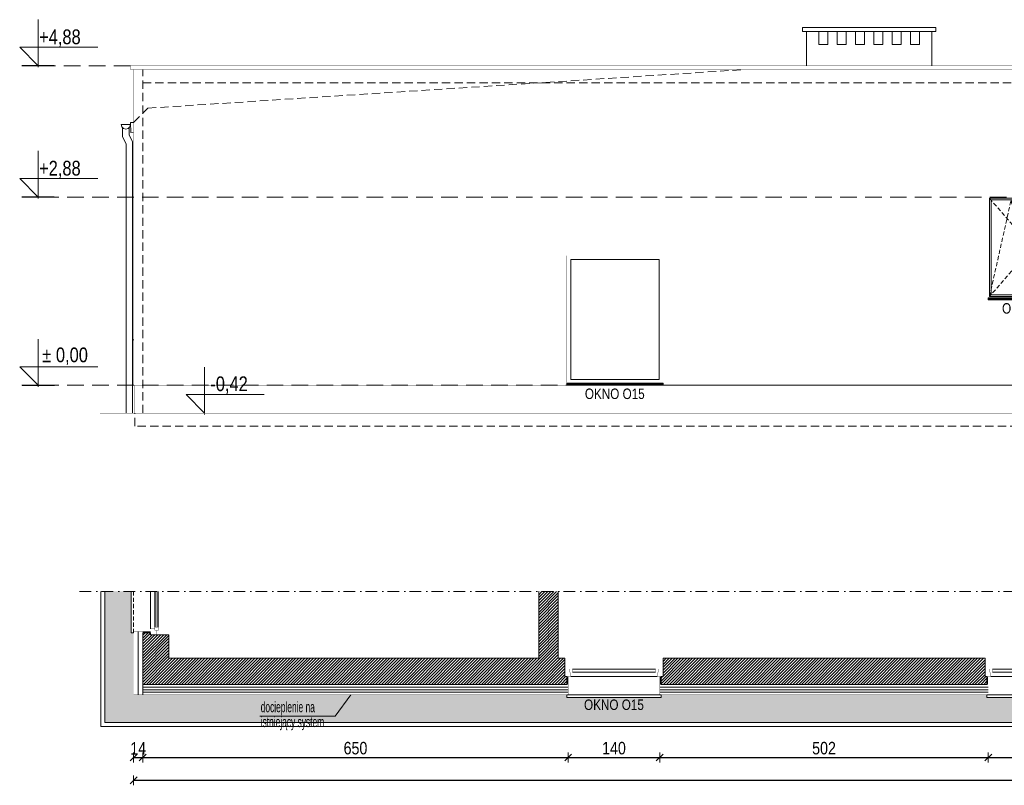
# Model space of a CAD drawing. Header units: millimetres. Extents: x 18880 to 99371, y -5529 to 27899.
# Tile 72 of 158: x 34044 to 35548, y 8270 to 9439. Entities that reach past the tile are written whole.
import ezdxf

# ---------------------------------------------------------------- set-up
doc = ezdxf.new("R2010")
doc.units = ezdxf.units.MM
doc.set_wipeout_variables(frame=1)
doc.linetypes.add('DASHED', pattern=[19.05, 12.7, -6.35])
doc.linetypes.add('Kropki i Kreski', pattern=[335.138881, 176.388884, -88.194442, 0, -70.555556])
for name, color, linetype, lineweight in [('AA_HATCH', 252, 'Continuous', 0), ('AA_IZOLACJA', 251, 'Continuous', 0), ('AA_OPIS', 2, 'Continuous', 0), ('AA_WIDOK', 254, 'Continuous', 0), ('AA_WYMIAROWANIE_WEW', 253, 'Continuous', 0), ('AP wymiary', 40, 'Continuous', 0), ('K_SCIANY', 90, 'Continuous', 20)]:
    doc.layers.add(name, color=color, linetype=linetype, lineweight=lineweight)
doc.layers.add('Okna ArchiCADa', color=7, linetype='Continuous')
doc.styles.add('1', font='ARIALN.TTF')
doc.styles.add('ARIAL', font='arial.ttf')
doc.styles.add('DIM07', font='romans.shx', dxfattribs={"width": 0.7})
doc.styles.add('Dimensions', font='arial.ttf', dxfattribs={"width": 0.8})
doc.linetypes.add('STYROPIAN', pattern='A,0.000141,[1,styropian.shx,S=1,R=0,X=0,Y=0],-14.102004', length=14.102145)
doc.linetypes.add('ZIGZAG', pattern='A,0.00254,-5.08,[131,ltypeshp.shx,S=5.08,R=0,X=-5.08,Y=0],-10.16,[131,ltypeshp.shx,S=5.08,R=180,X=5.08,Y=0],-5.08', length=20.32254)
doc.dimstyles.new('1_50', dxfattribs={"dimscale": 10, "dimtxt": 1.9, "dimasz": 0.005, "dimexe": 0, "dimexo": 0, "dimgap": 0.45, "dimtad": 1, "dimdec": 4, "dimrnd": 0.5, "dimdsep": 46, "dimtxsty": '1', "dimblk1": 'DIM01', "dimblk2": 'DIM01', "dimsah": 1, "dimcen": 2, "dimdle": 25, "dimse1": 1, "dimse2": 1, "dimclrd": 1, "dimclrt": 2, "dimadec": 0, "dimazin": 0, "dimtfac": 0.66665, "dimtdec": 4, "dimtix": 1, "dimtmove": 0, "dimatfit": 3, "dimldrblk": 'DIM01', "dimfxl": 0, "dimtolj": 1, "dimtzin": 0, "dimarcsym": 0})
doc.dimstyles.new('Rzędne__wierzch', dxfattribs={"dimtxt": 15, "dimasz": 0.75, "dimexe": 8, "dimexo": 0, "dimgap": 0, "dimtad": 0, "dimjust": 2, "dimtih": 1, "dimtoh": 1, "dimlfac": 0.01, "dimzin": 1, "dimtxsty": 'Dimensions', "dimblk": 'KOTA', "dimcen": 0, "dimse1": 1, "dimse2": 1, "dimsd1": 1, "dimclrd": 256, "dimclre": 256, "dimclrt": 256, "dimazin": 0, "dimtfac": 1, "dimtofl": 0, "dimtmove": 2, "dimatfit": 2, "dimldrblk": 'NONE', "dimfxl": 1, "dimlwd": -1, "dimlwe": -1, "dimarcsym": 0})

# ---------------------------------------------------------------- blocks, each defined once
blk = doc.blocks.new('O1 rozwierane 12_97')
at = {"layer": 'AA_WIDOK', "color": 4}
blk.add_lwpolyline([(-720, 280), (-720, 320), (720, 320), (720, 280)], dxfattribs=at)
at = {"layer": 'AA_WIDOK', "linetype": 'DASHED', "ltscale": 0.5}
blk.add_lwpolyline([(-720, 280), (720, 280)], dxfattribs=at)
at = {"layer": 'AA_WIDOK', "color": 4, "const_width": 3}
for points in [[(-750, 0), (-750, -90)], [(750, -90), (750, 0)]]:
    blk.add_lwpolyline(points, dxfattribs=at)
at = {"color": 4}
blk.add_wipeout([(635, -115), (635, -65), (660, -65), (660, 0), (-660, 0), (-660, -65), (-635, -65), (-635, -115)], dxfattribs=at).dxf.layer = 'AA_WIDOK'
at = {"layer": 'AA_IZOLACJA', "linetype": 'STYROPIAN', "ltscale": 0.2}
for points in [[(-710, 120), (-710, 0)], [(710, 120), (710, 0)]]:
    blk.add_lwpolyline(points, dxfattribs=at)
at = {"layer": 'AA_WIDOK', "const_width": 3}
for points in [[(-700, 280), (-700, 0)], [(700, 280), (700, 0)]]:
    blk.add_lwpolyline(points, dxfattribs=at)
at = {"layer": 'AA_WIDOK', "color": 4, "const_width": 3}
for points in [[(-660, 0), (-750, 0)], [(-660, -65), (-660, 0)], [(750, 0), (660, 0)], [(660, 0), (660, -65)], [(-750, -90), (-685, -90)], [(-685, -90), (-685, -65)], [(-685, -65), (-660, -65)], [(-635, -65), (-685, -65)], [(-685, -65), (-685, -115)], [(-685, -115), (-635, -115)], [(-635, -115), (-635, -65)], [(-635, -80), (635, -80)], [(-635, -90), (635, -90)], [(-635, -100), (635, -100)], [(685, -65), (635, -65)], [(635, -65), (635, -115)], [(635, -115), (685, -115)], [(660, -65), (685, -65)], [(685, -65), (685, -90)], [(685, -115), (685, -65)], [(685, -90), (750, -90)]]:
    blk.add_lwpolyline(points, dxfattribs=at)
at = {"layer": 'AA_WIDOK', "color": 4}
for points in [[(660, 0), (-660, 0)], [(-635, -65), (635, -65)], [(-635, -115), (635, -115)], [(-635, -115), (635, -115)]]:
    blk.add_lwpolyline(points, dxfattribs=at)
blk = doc.blocks.new('mtyty')
at = {"layer": 'AA_OPIS', "linetype": 'DASHED', "ltscale": 0.5}
for points in [[(-138, 2), (-73, -73), (-138, -148), (-105.2, -0.5), (-73, -148)], [(-2, 2), (-67, -73), (-2, -148)]]:
    blk.add_lwpolyline(points, dxfattribs=at)
at = {"layer": 'AA_WIDOK', "color": 255, "const_width": 0.3}
for points in [[(-140, -150), (-140, 4)], [(-140, 4), (0, 4)], [(0, 4), (0, -150)]]:
    blk.add_lwpolyline(points, dxfattribs=at)
at = {"layer": 'AA_WIDOK'}
for points in [[(-138, 2), (-138, -148)], [(-2, 2), (-138, 2)], [(-73, 2), (-73, -148)], [(-67, 2), (-67, -148)], [(-2, -148), (-2, 2)], [(-135.5, -0.5), (-135.5, -145.5)], [(-78, -0.5), (-135.5, -0.5)], [(-78, -145.5), (-78, -0.5)], [(-62, -0.5), (-62, -145.5)], [(-4.5, -0.5), (-62, -0.5)], [(-4.5, -145.5), (-4.5, -0.5)], [(-138, -148), (-2, -148)], [(-135.5, -145.5), (-78, -145.5)], [(-62, -145.5), (-4.5, -145.5)]]:
    blk.add_lwpolyline(points, dxfattribs=at)
at = {"layer": 'AA_WIDOK', "color": 4}
for points in [[(-140, -150), (0, -150)], [(-140, -152.5), (-140, -150)], [(0, -152.5), (0, -150)], [(-140, -150.8), (-140, -150.6)], [(0, -150.8), (-140, -150.8)], [(0, -152.5), (-140, -152.5)], [(-140, -153), (-140, -152.5)], [(0, -153), (-140, -153)], [(0, -150.6), (0, -150.8)], [(0, -153), (0, -152.5)]]:
    blk.add_lwpolyline(points, dxfattribs=at)
at = {"layer": 'AA_OPIS', "insert": (-73.2, -158.1), "char_height": 16, "width": 300, "attachment_point": 2, "style": 'ARIAL'}
blk.add_mtext('{\\W0.8;OKNO O14}', dxfattribs=at)
blk = doc.blocks.new('KOTA')
at = {"ltscale": 100}
blk.add_lwpolyline([(62.5, 0), (0, 0), (25, 25), (25, -81)], dxfattribs=at)
blk = doc.blocks.new('*D615')
at = {"layer": 'AA_WYMIAROWANIE_WEW', "transparency": 16777216}
blk.add_line((34072, 8878.5), (34072, 8879.6), dxfattribs=at)
at = {"layer": 'Defpoints', "color": 0, "transparency": 16777216}
for p in [(34072, 8880.7), (34088.2, 8880.7), (34099.7, 8873.2)]:
    blk.add_point(p, dxfattribs=at)
at = {"layer": 'AA_WYMIAROWANIE_WEW', "transparency": 16777216, "xscale": 1.125, "yscale": 1.125, "zscale": 1.125, "rotation": 90}
blk.add_blockref('KOTA', (34072, 8880.7), dxfattribs=at)
at = {"layer": 'AA_WYMIAROWANIE_WEW', "lineweight": 0, "transparency": 16777216, "insert": (34109.8, 8925), "char_height": 22.5, "attachment_point": 5, "style": 'Dimensions'}
blk.add_mtext(' %%P{\\fArial|b0|i0|c238|p34; }0,00', dxfattribs=at)
blk = doc.blocks.new('_None')
blk = doc.blocks.new('*D616')
at = {"layer": 'AA_WYMIAROWANIE_WEW', "transparency": 16777216}
blk.add_line((34072, 9166), (34072, 9167.1), dxfattribs=at)
at = {"layer": 'Defpoints', "color": 0, "transparency": 16777216}
for p in [(34072, 9168.2), (34081.7, 9168.2), (34047.2, 8880.7)]:
    blk.add_point(p, dxfattribs=at)
at = {"layer": 'AA_WYMIAROWANIE_WEW', "transparency": 16777216, "xscale": 1.125, "yscale": 1.125, "zscale": 1.125, "rotation": 90}
blk.add_blockref('KOTA', (34072, 9168.2), dxfattribs=at)
at = {"layer": 'AA_WYMIAROWANIE_WEW', "lineweight": 0, "transparency": 16777216, "insert": (34105.3, 9210.2), "char_height": 22.5, "attachment_point": 5, "style": 'Dimensions'}
blk.add_mtext('+2,88', dxfattribs=at)
blk = doc.blocks.new('*D617')
at = {"layer": 'AA_WYMIAROWANIE_WEW', "transparency": 16777216}
blk.add_line((34072, 9366.5), (34072, 9367.7), dxfattribs=at)
at = {"layer": 'Defpoints', "color": 0, "transparency": 16777216}
for p in [(34072, 9368.8), (34081.7, 9368.8), (34047.2, 8880.7)]:
    blk.add_point(p, dxfattribs=at)
at = {"layer": 'AA_WYMIAROWANIE_WEW', "transparency": 16777216, "xscale": 1.125, "yscale": 1.125, "zscale": 1.125, "rotation": 90}
blk.add_blockref('KOTA', (34072, 9368.8), dxfattribs=at)
at = {"layer": 'AA_WYMIAROWANIE_WEW', "lineweight": 0, "transparency": 16777216, "insert": (34105.3, 9410.8), "char_height": 22.5, "attachment_point": 5, "style": 'Dimensions'}
blk.add_mtext('+4,88', dxfattribs=at)
blk = doc.blocks.new('*D618')
at = {"layer": 'AA_WYMIAROWANIE_WEW', "transparency": 16777216}
blk.add_line((34326.4, 8836), (34326.4, 8837.1), dxfattribs=at)
at = {"layer": 'Defpoints', "color": 0, "transparency": 16777216}
for p in [(34321.5, 8838.2), (34326.4, 8838.2), (34289, 8729.2)]:
    blk.add_point(p, dxfattribs=at)
at = {"layer": 'AA_WYMIAROWANIE_WEW', "transparency": 16777216, "xscale": 1.125, "yscale": 1.125, "zscale": 1.125, "rotation": 90}
blk.add_blockref('KOTA', (34326.4, 8838.2), dxfattribs=at)
at = {"layer": 'AA_WYMIAROWANIE_WEW', "lineweight": 0, "transparency": 16777216, "insert": (34363.8, 8880.9), "char_height": 22.5, "attachment_point": 5, "style": 'Dimensions'}
blk.add_mtext('-0,42', dxfattribs=at)
blk = doc.blocks.new('DIM01')
at = {"color": 2}
blk.add_line((-106, -106), (106, 106), dxfattribs=at)
blk.add_line((0, -150), (0, 150))
blk = doc.blocks.new('*D875')
at = {"layer": 'AP wymiary', "color": 1, "lineweight": -2, "transparency": 16777216}
for p, q in [((34217.9, 8312.1), (34217.9, 8312.1)), ((34218, 8312.1), (34232, 8312.1)), ((34232, 8312.1), (34232.1, 8312.1))]:
    blk.add_line(p, q, dxfattribs=at)
at = {"layer": 'Defpoints', "color": 0, "transparency": 16777216}
for p in [(34218, 8432.2), (34232, 8432.2), (34232, 8312.1)]:
    blk.add_point(p, dxfattribs=at)
at = {"layer": 'AP wymiary', "color": 1, "lineweight": -2, "transparency": 16777216, "xscale": 0.05, "yscale": 0.05, "zscale": 0.05}
blk.add_blockref('DIM01', (34218, 8312.1), dxfattribs=at)
at = {"layer": 'AP wymiary', "color": 1, "lineweight": -2, "transparency": 16777216, "xscale": 0.05, "yscale": 0.05, "zscale": 0.05, "rotation": 180}
blk.add_blockref('DIM01', (34232, 8312.1), dxfattribs=at)
at = {"layer": 'AP wymiary', "color": 2, "transparency": 16777216, "insert": (34225, 8326.1), "char_height": 19, "attachment_point": 5, "style": '1'}
blk.add_mtext('\\A1;14', dxfattribs=at)
blk = doc.blocks.new('*D876')
at = {"layer": 'AP wymiary', "color": 1, "lineweight": -2, "transparency": 16777216}
blk.add_line((34232, 8312.1), (34881.9, 8312.1), dxfattribs=at)
at = {"layer": 'Defpoints', "color": 0, "transparency": 16777216}
for p in [(34232, 8432.2), (34882, 8415.7), (34882, 8312.1)]:
    blk.add_point(p, dxfattribs=at)
at = {"layer": 'AP wymiary', "color": 1, "lineweight": -2, "transparency": 16777216, "xscale": 0.05, "yscale": 0.05, "zscale": 0.05, "rotation": 180}
blk.add_blockref('DIM01', (34232, 8312.1), dxfattribs=at)
at = {"layer": 'AP wymiary', "color": 1, "lineweight": -2, "transparency": 16777216, "xscale": 0.05, "yscale": 0.05, "zscale": 0.05}
blk.add_blockref('DIM01', (34882, 8312.1), dxfattribs=at)
at = {"layer": 'AP wymiary', "color": 2, "transparency": 16777216, "insert": (34557, 8326.3), "char_height": 19, "attachment_point": 5, "style": '1'}
blk.add_mtext('\\A1;650', dxfattribs=at)
blk = doc.blocks.new('*D877')
at = {"layer": 'AP wymiary', "color": 1, "lineweight": -2, "transparency": 16777216}
blk.add_line((34882, 8312.1), (35021.9, 8312.1), dxfattribs=at)
at = {"layer": 'Defpoints', "color": 0, "transparency": 16777216}
for p in [(34882, 8415.7), (35022, 8415.7), (35022, 8312.1)]:
    blk.add_point(p, dxfattribs=at)
at = {"layer": 'AP wymiary', "color": 1, "lineweight": -2, "transparency": 16777216, "xscale": 0.05, "yscale": 0.05, "zscale": 0.05, "rotation": 180}
blk.add_blockref('DIM01', (34882, 8312.1), dxfattribs=at)
at = {"layer": 'AP wymiary', "color": 1, "lineweight": -2, "transparency": 16777216, "xscale": 0.05, "yscale": 0.05, "zscale": 0.05}
blk.add_blockref('DIM01', (35022, 8312.1), dxfattribs=at)
at = {"layer": 'AP wymiary', "color": 2, "transparency": 16777216, "insert": (34952, 8326.3), "char_height": 19, "attachment_point": 5, "style": '1'}
blk.add_mtext('\\A1;140', dxfattribs=at)
blk = doc.blocks.new('*D878')
at = {"layer": 'AP wymiary', "color": 1, "lineweight": -2, "transparency": 16777216}
blk.add_line((35022, 8312.1), (35523.9, 8312.1), dxfattribs=at)
at = {"layer": 'Defpoints', "color": 0, "transparency": 16777216}
for p in [(35022, 8415.7), (35524, 8416.6), (35524, 8312.1)]:
    blk.add_point(p, dxfattribs=at)
at = {"layer": 'AP wymiary', "color": 1, "lineweight": -2, "transparency": 16777216, "xscale": 0.05, "yscale": 0.05, "zscale": 0.05, "rotation": 180}
blk.add_blockref('DIM01', (35022, 8312.1), dxfattribs=at)
at = {"layer": 'AP wymiary', "color": 1, "lineweight": -2, "transparency": 16777216, "xscale": 0.05, "yscale": 0.05, "zscale": 0.05}
blk.add_blockref('DIM01', (35524, 8312.1), dxfattribs=at)
at = {"layer": 'AP wymiary', "color": 2, "transparency": 16777216, "insert": (35273, 8326.3), "char_height": 19, "attachment_point": 5, "style": '1'}
blk.add_mtext('\\A1;502', dxfattribs=at)
blk = doc.blocks.new('*D879')
at = {"layer": 'AP wymiary', "color": 1, "lineweight": -2, "transparency": 16777216}
blk.add_line((35524, 8312.1), (35663.9, 8312.1), dxfattribs=at)
at = {"layer": 'Defpoints', "color": 0, "transparency": 16777216}
for p in [(35524, 8416.6), (35664, 8415.7), (35664, 8312.1)]:
    blk.add_point(p, dxfattribs=at)
at = {"layer": 'AP wymiary', "color": 1, "lineweight": -2, "transparency": 16777216, "xscale": 0.05, "yscale": 0.05, "zscale": 0.05, "rotation": 180}
blk.add_blockref('DIM01', (35524, 8312.1), dxfattribs=at)
at = {"layer": 'AP wymiary', "color": 1, "lineweight": -2, "transparency": 16777216, "xscale": 0.05, "yscale": 0.05, "zscale": 0.05}
blk.add_blockref('DIM01', (35664, 8312.1), dxfattribs=at)
at = {"layer": 'AP wymiary', "color": 2, "transparency": 16777216, "insert": (35594, 8326.3), "char_height": 19, "attachment_point": 5, "style": '1'}
blk.add_mtext('\\A1;140', dxfattribs=at)
blk = doc.blocks.new('*D922')
at = {"layer": 'AP wymiary', "color": 1, "lineweight": -2, "transparency": 16777216}
blk.add_line((43839.9, 8277.2), (34218, 8277.2), dxfattribs=at)
at = {"layer": 'Defpoints', "color": 0, "transparency": 16777216}
for p in [(34218, 8407.7), (43840, 8407.7), (34218, 8277.2)]:
    blk.add_point(p, dxfattribs=at)
at = {"layer": 'AP wymiary', "color": 1, "lineweight": -2, "transparency": 16777216, "xscale": 0.05, "yscale": 0.05, "zscale": 0.05, "rotation": 180}
blk.add_blockref('DIM01', (34218, 8277.2), dxfattribs=at)
at = {"layer": 'AP wymiary', "color": 1, "lineweight": -2, "transparency": 16777216, "xscale": 0.05, "yscale": 0.05, "zscale": 0.05}
blk.add_blockref('DIM01', (43840, 8277.2), dxfattribs=at)
at = {"layer": 'AP wymiary', "color": 2, "transparency": 16777216, "insert": (39029, 8291.4), "char_height": 19, "attachment_point": 5, "style": '1'}
blk.add_mtext('\\A1;9622', dxfattribs=at)

msp = doc.modelspace()

# ---------------------------------------------------------------- hatches: boundary and pattern name
at = {"layer": 'AA_HATCH'}
h = msp.add_hatch(dxfattribs=at)
h.set_pattern_fill('ANSI31', color=256)
h.paths.add_polyline_path([(34876.98658, 8463.71376), (34866.98658, 8463.71376), (34866.98658, 8565.7087), (34836.98658, 8565.7087), (34836.98658, 8463.71376), (34271.98658, 8463.71376), (34271.98658, 8499.71376), (34252.98658, 8499.71376), (34243.98658, 8499.71376), (34243.98658, 8502.71376), (34231.98658, 8502.71376), (34231.98658, 8423.71376), (34879.98658, 8423.71376), (34879.98658, 8435.71376), (34876.98658, 8435.71376), (34876.98658, 8444.71376)])
h.paths.add_polyline_path([(35518.98658, 8463.71376), (35026.98658, 8463.71376), (35026.98658, 8444.71376), (35026.98658, 8435.71376), (35023.98658, 8435.71376), (35023.98658, 8423.71376), (35521.98658, 8423.71376), (35521.98658, 8435.71376), (35518.98658, 8435.71376), (35518.98658, 8444.71376)])
h.paths.add_polyline_path([(35831.98658, 8463.71376), (35668.98658, 8463.71376), (35668.98658, 8444.71376), (35668.98658, 8435.71376), (35665.98658, 8435.71376), (35665.98658, 8423.71376), (35834.98658, 8423.71376), (35834.98658, 8435.71376), (35831.98658, 8435.71376), (35831.98658, 8444.71376)])
h.paths.add_polyline_path([(36071.98658, 8565.7087), (36031.98658, 8565.7087), (36031.98658, 8463.71376), (36001.98658, 8463.71376), (36001.98658, 8444.71376), (36001.98658, 8435.71376), (35998.98658, 8435.71376), (35998.98658, 8423.71376), (36071.98658, 8423.71376)])

# ---------------------------------------------------------------- linework, layer by layer
at = {"layer": 'AA_IZOLACJA', "linetype": 'STYROPIAN', "ltscale": 1.4}
msp.add_lwpolyline([(34224.98658, 8504.71376), (34224.98658, 8407.71376)], dxfattribs=at)
at = {"layer": 'AA_IZOLACJA', "linetype": 'STYROPIAN', "ltscale": 0.2}
msp.add_lwpolyline([(34231.98658, 8503.71376), (34243.98658, 8503.71376)], dxfattribs=at)
at = {"layer": 'AA_IZOLACJA'}
msp.add_lwpolyline([(34231.98658, 8423.71376), (34231.98658, 8407.71376)], dxfattribs=at)
at = {"layer": 'AA_OPIS', "linetype": 'Kropki i Kreski', "ltscale": 0.1}
msp.add_lwpolyline([(34135.36318, 8565.7087), (43915.71972, 8565.7087)], dxfattribs=at)
at = {"layer": 'AA_OPIS'}
msp.add_lwpolyline([(34549.98658, 8407.71376), (34525.8275, 8375.2508), (34411.0278, 8375.2508)], dxfattribs=at)
at = {"layer": 'AA_WIDOK'}
for points in [[(35443.98658, 9421.0013), (35443.98658, 9427.0013), (35239.98658, 9427.0013), (35239.98658, 9421.0013)], [(35278.98658, 9401.0013), (35278.98658, 9421.0013), (35264.98658, 9421.0013), (35264.98658, 9401.0013)], [(35306.98658, 9401.0013), (35306.98658, 9421.0013), (35292.98658, 9421.0013), (35292.98658, 9401.0013)], [(35334.98658, 9401.0013), (35334.98658, 9421.0013), (35320.98658, 9421.0013), (35320.98658, 9401.0013)], [(35362.98658, 9401.0013), (35362.98658, 9421.0013), (35348.98658, 9421.0013), (35348.98658, 9401.0013)], [(35390.98658, 9401.0013), (35390.98658, 9421.0013), (35376.98658, 9421.0013), (35376.98658, 9401.0013)], [(35418.98658, 9401.0013), (35418.98658, 9421.0013), (35404.98658, 9421.0013), (35404.98658, 9401.0013)], [(34885.98658, 9072.72152), (35020.98658, 9072.72152), (35020.98658, 8889.72152), (34885.98658, 8889.72152)]]:
    msp.add_lwpolyline(points, close=True, dxfattribs=at)
for points in [[(35245.98658, 9421.0013), (35245.98658, 9368.78391)], [(35437.98658, 9421.0013), (35437.98658, 9368.78391)], [(34212.98658, 9281.90797), (34217.98658, 9282.20797)], [(34213.88497, 9266.9349), (34212.98658, 9281.90797)], [(34213.88497, 9266.9349), (34217.98658, 9267.181)], [(34217.98658, 8950.73238), (34217.90887, 8950.72804)], [(34217.98658, 8949.33813), (34217.90887, 8950.72804)], [(36031.98658, 8880.72152), (35026.98658, 8880.72152)]]:
    msp.add_lwpolyline(points, dxfattribs=at)
at = {"layer": 'AA_WIDOK', "color": 1, "lineweight": 0, "ltscale": 0.1, "const_width": 2}
for points in [[(34097.00649, 9368.78391), (34047.00649, 9368.78391)], [(34097.00649, 9168.22152), (34047.00649, 9168.22152)], [(34097.20168, 8880.72152), (34047.20168, 8880.72152)]]:
    msp.add_lwpolyline(points, dxfattribs=at)
at = {"layer": 'AA_WIDOK', "color": 251, "linetype": 'DASHED', "lineweight": 0, "ltscale": 2}
for points in [[(34212.98658, 9368.78391), (34049.00732, 9368.78391)], [(43895.5195, 9168.22152), (34049.00732, 9168.22152)], [(43895.5195, 8880.72152), (34047.20168, 8880.72152)]]:
    msp.add_lwpolyline(points, dxfattribs=at)
at = {"layer": 'AA_WIDOK', "color": 4}
for points, const_width in [([(34212.98658, 9368.78391), (36076.98658, 9368.78391), (36076.98658, 9362.78391), (34212.98658, 9362.78391)], 0.5), ([(34212.98658, 9362.78391), (34212.98658, 9368.78391)], 0.5), ([(34251.98658, 8565.7087), (34251.98658, 8511.21376)], 0.3), ([(34252.98658, 8565.7087), (34252.98658, 8511.21376)], 0.3), ([(34253.98658, 8565.7087), (34253.98658, 8511.21376)], 0.3), ([(34243.98658, 8499.71376), (34243.98658, 8508.71376)], 0.3), ([(34243.98658, 8508.71376), (34250.48658, 8508.71376)], 0.3), ([(34250.48658, 8506.21376), (34250.48658, 8511.21376)], 0.3), ([(34250.48658, 8511.21376), (34255.48658, 8511.21376)], 0.3), ([(34250.48658, 8508.71376), (34250.48658, 8506.21376)], 0.3), ([(34250.48658, 8506.21376), (34252.98658, 8506.21376)], 0.3), ([(34255.48658, 8506.21376), (34250.48658, 8506.21376)], 0.3), ([(34252.98658, 8506.21376), (34252.98658, 8499.71376)], 0.3), ([(34255.48658, 8511.21376), (34255.48658, 8506.21376)], 0.3), ([(34252.98658, 8499.71376), (34243.98658, 8499.71376)], 0.3)]:
    msp.add_lwpolyline(points, dxfattribs=dict(at, const_width=const_width))
at = {"layer": 'AA_WIDOK'}
for points, const_width in [([(34217.98658, 8880.72152), (34217.98658, 9362.78391)], 0.5), ([(34879.98658, 8880.72152), (34217.98658, 8880.72152)], 0.5), ([(34219.98658, 8838.22152), (34219.98658, 8880.72152)], 0.5), ([(34217.98658, 8504.71376), (34243.98658, 8504.71376)], 0.3)]:
    msp.add_lwpolyline(points, dxfattribs=dict(at, const_width=const_width))
at = {"layer": 'AA_WIDOK', "color": 8, "linetype": 'DASHED'}
for points in [[(34217.98658, 9282.09589), (34239.79866, 9303.90797), (35149.98658, 9362.78391)], [(34231.98658, 8838.22152), (34231.98658, 9362.78391)], [(34231.98658, 9342.78391), (36071.98658, 9342.78391)], [(43837.98658, 8838.22152), (43837.98658, 8818.22152), (34219.98658, 8818.22152), (34219.98658, 8838.22152)]]:
    msp.add_lwpolyline(points, dxfattribs=at)
at = {"layer": 'AA_WIDOK', "color": 4}
for points in [[(34199.9244, 9275.39599), (34198.98658, 9278.89599)], [(34198.98658, 9278.89599), (34205.98658, 9278.89599)], [(34202.48658, 9272.83381), (34199.9244, 9275.39599)], [(34200.98658, 9274.33381), (34200.98658, 9260.03321)], [(34205.98658, 9271.89599), (34202.48658, 9272.83381)], [(34205.98658, 9278.89599), (34212.98658, 9278.89599)], [(34209.48658, 9272.83381), (34205.98658, 9271.89599)], [(34212.04876, 9275.39599), (34209.48658, 9272.83381)], [(34210.98658, 9274.33381), (34210.98658, 9263.17574)], [(34212.98658, 9278.89599), (34212.04876, 9275.39599)], [(34200.98658, 9260.03321), (34206.43397, 9249.35405)], [(34210.98658, 9263.17574), (34216.43397, 9252.49659)], [(34206.43397, 9249.35405), (34206.43397, 8838.22152)], [(34216.43397, 9252.49659), (34216.43397, 8838.22152)], [(34879.98658, 8883.72152), (34879.98658, 8882.93541)], [(35026.98658, 8883.72152), (34879.98658, 8883.72152)], [(34879.98658, 8882.93541), (35026.98658, 8882.93541)], [(34879.98658, 8881.22152), (34879.98658, 8882.93541)], [(34879.98658, 8881.22152), (35026.98658, 8881.22152)], [(34879.98658, 8880.72152), (34879.98658, 8881.22152)], [(34879.98658, 8880.72152), (35026.98658, 8880.72152)], [(35026.98658, 8882.93541), (35026.98658, 8883.72152)], [(35026.98658, 8881.22152), (35026.98658, 8882.93541)], [(35026.98658, 8880.72152), (35026.98658, 8881.22152)], [(34213.98658, 8565.7087), (34213.98658, 8502.71376), (34217.98658, 8502.71376)], [(34243.98658, 8508.71376), (34243.98658, 8565.7087)], [(34250.48658, 8565.7087), (34250.48658, 8511.21376)], [(34255.48658, 8565.7087), (34255.48658, 8511.21376)], [(34255.48658, 8565.7087), (34255.48658, 8511.21376)]]:
    msp.add_lwpolyline(points, dxfattribs=at)
at = {"layer": 'AA_WIDOK', "color": 255, "const_width": 0.3}
for points in [[(34879.98658, 8883.72152), (34879.98658, 9078.72152)], [(34879.98658, 9078.72152), (35026.98658, 9078.72152)], [(35026.98658, 9078.72152), (35026.98658, 8883.72152)]]:
    msp.add_lwpolyline(points, dxfattribs=at)
at = {"layer": 'AA_WIDOK', "color": 3, "const_width": 0.5}
msp.add_lwpolyline([(36031.98658, 8838.22152), (34166.66953, 8838.22152)], dxfattribs=at)
at = {"layer": 'AA_WIDOK', "linetype": 'DASHED', "ltscale": 0.5}
msp.add_lwpolyline([(34217.98658, 8565.7087), (34217.98658, 8502.71376)], dxfattribs=at)
at = {"layer": 'K_SCIANY'}
msp.add_lwpolyline([(34836.98658, 8565.7087), (34836.98658, 8463.71376), (34271.98658, 8463.71376), (34271.98658, 8499.71376), (34252.98658, 8499.71376), (34243.98658, 8499.71376), (34243.98658, 8502.71376), (34231.98658, 8502.71376), (34231.98658, 8423.71376), (34879.98658, 8423.71376), (34879.98658, 8435.71376), (34876.98658, 8435.71376), (34876.98658, 8444.71376), (34876.98658, 8463.71376), (34866.98658, 8463.71376), (34866.98658, 8565.7087)], dxfattribs=at)
msp.add_lwpolyline([(35026.98658, 8463.71376), (35026.98658, 8444.71376), (35026.98658, 8435.71376), (35023.98658, 8435.71376), (35023.98658, 8423.71376), (35521.98658, 8423.71376), (35521.98658, 8435.71376), (35518.98658, 8435.71376), (35518.98658, 8444.71376), (35518.98658, 8463.71376)], close=True, dxfattribs=at)

# ---------------------------------------------------------------- block references
at = {"layer": 'AA_HATCH'}
msp.add_blockref('mtyty', (35663.98658, 9164.22152), dxfattribs=at)

# ---------------------------------------------------------------- texts
at = {"layer": 'AA_OPIS', "insert": (34953.25161, 8875.66238), "char_height": 16, "width": 300, "attachment_point": 2, "style": 'ARIAL'}
msp.add_mtext('{\\W0.8;OKNO O15}', dxfattribs=at)
at = {"layer": 'AA_OPIS', "insert": (34412.19106, 8353.78798), "char_height": 16, "width": 151.2593731, "attachment_point": 7, "line_spacing_factor": 0.85, "style": 'DIM07'}
msp.add_mtext('{\\fArial Narrow|b0|i0|c238|p34;docieplenie na \\Pistniejący system}', dxfattribs=at)

# ---------------------------------------------------------------- dimensions: what is measured, and where the dimension line sits
at = {"layer": 'AA_WYMIAROWANIE_WEW', "lineweight": 0}
for base, p1, p2, picture, middle in [((34072.00649, 9368.78391), (34047.20168, 8880.72152), (34081.71843, 9368.78391), '*D617', (34105.3434, 9410.80151)), ((34072.0064922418, 9168.2215244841), (34047.2016829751, 8880.7215244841), (34081.7184268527, 9168.2215244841), '*D616', (34105.3433978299, 9210.2391202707))]:
    dim = msp.add_linear_dim(base=base, p1=p1, p2=p2, angle=90, dimstyle='Rzędne__wierzch', override={"dimscale": 1.5, "dimpost": '+<>'}, dxfattribs=at)
    dim.commit()
    dim.dimension.update_dxf_attribs({"geometry": picture, "text_midpoint": middle, "dimtype": 160})
for base, p1, p2, text, override, picture, middle in [((34072.00649, 8880.72152), (34099.68672, 8873.16718), (34088.20168, 8880.72152), ' %%P{\\fArial|b0|i0|c238|p34; }0,00', {"dimscale": 1.5, "dimpost": '+ ~<>'}, '*D615', (34109.8334, 8925.0096)), ((34326.44819, 8838.22152), (34288.99089, 8729.22152), (34321.49188, 8838.22152), '-0,42', {"dimscale": 1.5, "dimpost": '- <>'}, '*D618', (34363.80236, 8880.86631))]:
    dim = msp.add_linear_dim(base=base, p1=p1, p2=p2, angle=90, text=text, dimstyle='Rzędne__wierzch', override=override, dxfattribs=at)
    dim.commit()
    dim.dimension.update_dxf_attribs({"geometry": picture, "text_midpoint": middle, "dimtype": 160})
at = {"layer": 'AP wymiary'}
dim = msp.add_linear_dim(base=(34231.98658, 8312.07714), p1=(34217.98658, 8432.16607), p2=(34231.98658, 8432.16607), dimstyle='1_50', dxfattribs=at)
dim.commit()
dim.dimension.update_dxf_attribs({"geometry": '*D875', "text_midpoint": (34224.98658, 8326.11602)})

# ---------------------------------------------------------------- next in the draw order: block references
at = {"layer": 'Okna ArchiCADa', "linetype": 'Continuous', "xscale": -0.1, "yscale": 0.1, "zscale": 0.1, "rotation": 180}
for p in [(34951.98658, 8435.71376), (35593.98658, 8435.71376)]:
    msp.add_blockref('O1 rozwierane 12_97', p, dxfattribs=at)

# ---------------------------------------------------------------- next in the draw order: hatches: boundary and pattern name
at = {"layer": 'AA_HATCH'}
h = msp.add_hatch(dxfattribs=at)
h.set_pattern_fill('AR-CONC', color=256, scale=0.1)
h.paths.add_polyline_path([(38238.13069, 8403.71376), (38169.48658, 8403.71376), (38169.48658, 8407.71376), (37965.48658, 8407.71376), (37965.48658, 8403.71376), (37854.48658, 8403.71376), (37854.48658, 8407.71376), (37761.48658, 8407.71376), (37761.48658, 8403.71376), (37650.48658, 8403.71376), (37650.48658, 8407.71376), (37409.48658, 8407.71376), (37409.48658, 8403.71376), (37298.48658, 8403.71376), (37298.48658, 8407.71376), (36887.48658, 8407.71376), (36887.48658, 8403.71376), (36776.48658, 8403.71376), (36776.48658, 8407.71376), (36303.48658, 8407.71376), (36303.48658, 8403.71376), (36192.48658, 8403.71376), (36192.48658, 8407.71376), (35998.98658, 8407.71376), (35998.98658, 8405.71376), (35834.98658, 8405.71376), (35665.98658, 8407.69037), (35665.98658, 8403.71376), (35521.98658, 8403.71376), (35521.98658, 8407.71376), (35023.98658, 8407.71376), (35023.98658, 8403.71376), (34879.98658, 8403.71376), (34879.98658, 8407.71376), (34217.98658, 8407.71376), (34217.98658, 8502.71376), (34213.98658, 8502.71376), (34213.98658, 8565.7087), (34173.98658, 8565.7087), (34173.98658, 8365.71376), (38238.13069, 8365.71376)])
h.paths.add_polyline_path([(38175.31346, 8375.6933), (38274.73829, 8375.6933), (38274.73829, 8408.66465), (38175.31346, 8408.66465)], flags=9)
h.paths.add_polyline_path([(37860.31346, 8375.6933), (37959.73829, 8375.6933), (37959.73829, 8408.66465), (37860.31346, 8408.66465)], flags=24)
h.paths.add_polyline_path([(37656.31346, 8375.6933), (37755.73829, 8375.6933), (37755.73829, 8408.66465), (37656.31346, 8408.66465)], flags=24)
h.paths.add_polyline_path([(37304.31346, 8375.6933), (37403.73829, 8375.6933), (37403.73829, 8408.66465), (37304.31346, 8408.66465)], flags=24)
h.paths.add_polyline_path([(36782.31346, 8375.6933), (36881.73829, 8375.6933), (36881.73829, 8408.66465), (36782.31346, 8408.66465)], flags=24)
h.paths.add_polyline_path([(36198.31346, 8375.6933), (36297.73829, 8375.6933), (36297.73829, 8408.66465), (36198.31346, 8408.66465)], flags=24)
h.paths.add_polyline_path([(35867.24797, 8375.6933), (35966.6728, 8375.6933), (35966.6728, 8408.66465), (35867.24797, 8408.66465)], flags=24)
h.paths.add_polyline_path([(35544.27417, 8375.6933), (35643.699, 8375.6933), (35643.699, 8408.66465), (35544.27417, 8408.66465)], flags=24)
h.paths.add_polyline_path([(34902.19995, 8375.6933), (35001.62478, 8375.6933), (35001.62478, 8408.66465), (34902.19995, 8408.66465)], flags=24)

# ---------------------------------------------------------------- next in the draw order: linework, layer by layer
for points in [[(34167.98658, 8565.7087), (34167.98658, 8359.71376), (43889.98658, 8359.71376), (43889.98658, 8565.7087)], [(34173.98658, 8565.7087), (34173.98658, 8365.71376), (43883.98658, 8365.71376), (43883.98658, 8565.7087)]]:
    msp.add_lwpolyline(points, dxfattribs=at)
at = {"layer": 'AA_IZOLACJA', "linetype": 'ZIGZAG', "ltscale": 0.8}
for points in [[(34231.98658, 8419.71376), (34881.98658, 8419.71376)], [(35021.98658, 8419.71376), (35523.98658, 8419.71376)]]:
    msp.add_lwpolyline(points, dxfattribs=at)
at = {"layer": 'AA_IZOLACJA'}
for points in [[(34881.98658, 8415.71376), (34231.98658, 8415.71376)], [(35523.98658, 8415.71376), (35021.98658, 8415.71376)]]:
    msp.add_lwpolyline(points, dxfattribs=at)
at = {"layer": 'AA_IZOLACJA', "linetype": 'STYROPIAN', "ltscale": 0.8}
for points in [[(34231.98658, 8411.71376), (34881.98658, 8411.71376)], [(35021.98658, 8411.71376), (35523.98658, 8411.71376)]]:
    msp.add_lwpolyline(points, dxfattribs=at)
at = {"layer": 'AA_WIDOK', "const_width": 0.3}
for points in [[(34217.98658, 8504.71376), (34217.98658, 8407.71376), (34881.98658, 8407.71376)], [(35021.98658, 8407.71376), (35523.98658, 8407.71376)]]:
    msp.add_lwpolyline(points, dxfattribs=at)

# ---------------------------------------------------------------- next in the draw order: texts
at = {"layer": 'AA_OPIS', "insert": (34951.98658, 8400.71376), "char_height": 16, "width": 300, "attachment_point": 2, "style": 'ARIAL'}
msp.add_mtext('{\\W0.8;OKNO O15}', dxfattribs=at)

# ---------------------------------------------------------------- next in the draw order: dimensions: what is measured, and where the dimension line sits
at = {"layer": 'AP wymiary'}
for base, p1, p2, picture, middle in [((34881.98658, 8312.07714), (34231.98658, 8432.16607), (34881.98658, 8415.71376), '*D876', (34556.98658, 8326.27802)), ((35021.98658, 8312.07714), (34881.98658, 8415.71376), (35021.98658, 8415.71376), '*D877', (34951.98658, 8326.27802)), ((35523.98658, 8312.07714), (35021.98658, 8415.71376), (35523.98658, 8416.61356), '*D878', (35272.98658, 8326.27802)), ((35663.98658, 8312.07714), (35523.98658, 8416.61356), (35663.98658, 8415.71376), '*D879', (35593.98658, 8326.27802))]:
    dim = msp.add_linear_dim(base=base, p1=p1, p2=p2, dimstyle='1_50', override={"dimtmove": 1}, dxfattribs=at)
    dim.commit()
    dim.dimension.update_dxf_attribs({"geometry": picture, "text_midpoint": middle})
dim = msp.add_linear_dim(base=(34217.98658, 8277.16099), p1=(43839.98658, 8407.71376), p2=(34217.98658, 8407.71376), dimstyle='1_50', dxfattribs=at)
dim.commit()
dim.dimension.update_dxf_attribs({"geometry": '*D922', "text_midpoint": (39028.98658, 8291.36188)})

doc.saveas('drawing.dxf')
